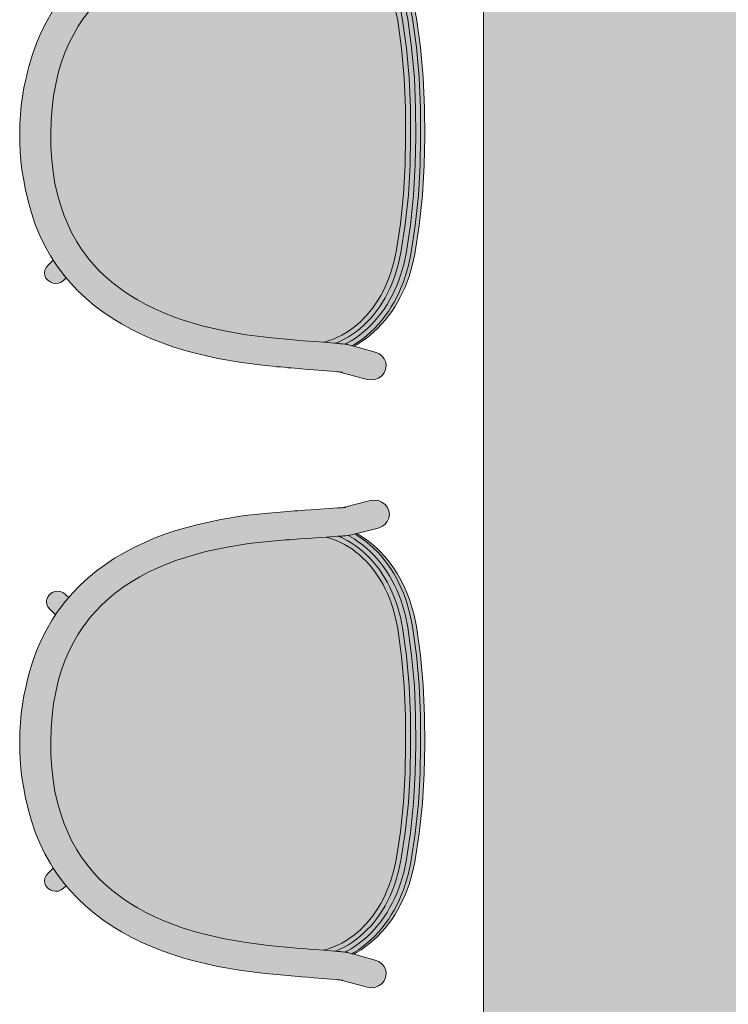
# Model space of a CAD drawing. Header units: millimetres. Extents: x 31882 to 271790, y -35693 to 24917.
# Tile 21 of 256: x 37328 to 38086, y 12211 to 13265. Entities that reach past the tile are written whole.
import ezdxf

# ---------------------------------------------------------------- set-up
doc = ezdxf.new("R2010")
doc.units = ezdxf.units.MM
doc.header["$MEASUREMENT"] = 0
for name, color, linetype, lineweight in [('02_Elevation 00', 8, 'Continuous', 9), ('08_Hatch', 140, 'Continuous', 9), ('@00 Furniture', 14, 'Continuous', 15), ('Grey', 8, 'Continuous', 9)]:
    doc.layers.add(name, color=color, linetype=linetype, lineweight=lineweight)

# ---------------------------------------------------------------- blocks, each defined once
blk = doc.blocks.new('bar chair')
at = {"layer": '08_Hatch', "true_color": 0xffffff}
h = blk.add_hatch(color=7, dxfattribs=at)
h.dxf.hatch_style = 1
h.paths.add_polyline_path([(9242.5, 11904.1), (9232.4, 11900.3), (9222.5, 11896.1), (9213, 11891.6), (9203.8, 11886.7), (9195, 11881.5), (9186.5, 11875.9), (9178.4, 11869.9), (9170.7, 11863.6), (9163.4, 11856.8), (9156.4, 11849.6), (9149.9, 11842), (9145.7, 11836.5), (9143.8, 11834), (9138.1, 11825.5), (9132.9, 11816.4), (9128.1, 11806.9), (9123.8, 11796.9), (9120, 11786.3), (9116.7, 11775.2), (9114, 11763.4), (9111.8, 11751.1), (9110.1, 11738.1), (9109.1, 11724.6), (9108.7, 11710.3), (9108.9, 11696.1), (9109.7, 11682.5), (9111.2, 11669.5), (9113.2, 11657.2), (9115.8, 11645.4), (9119, 11634.2), (9122.6, 11623.6), (9126.8, 11613.5), (9131.4, 11603.9), (9136.5, 11594.8), (9142.1, 11586.2), (9143.9, 11583.7), (9148.1, 11578.1), (9154.5, 11570.4), (9161.3, 11563.1), (9168.6, 11556.2), (9176.2, 11549.8), (9176.7, 11549.4), (9184.2, 11543.7), (9192.6, 11538), (9201.4, 11532.6), (9210.5, 11527.6), (9219.9, 11523), (9229.7, 11518.7), (9239.8, 11514.7), (9250.2, 11511), (9260.8, 11507.7), (9271.6, 11504.7), (9294.3, 11499.5), (9317.6, 11495.4), (9341.8, 11492.4), (9345.5, 11492.1), (9349.4, 11491.7), (9353.2, 11491.3), (9357, 11490.9), (9360.7, 11490.6), (9364.4, 11490.3), (9368, 11489.9), (9371.5, 11489.6), (9378.3, 11489), (9384.8, 11488.5), (9390.9, 11488), (9400.2, 11487.3), (9401.5, 11487.6), (9406.3, 11489.1), (9410.9, 11490.8), (9415.4, 11492.8), (9419.8, 11494.9), (9424, 11497.4), (9428.2, 11500), (9432.1, 11502.8), (9436, 11505.9), (9439.7, 11509.2), (9443.2, 11512.6), (9446.6, 11516.3), (9449.9, 11520.1), (9453, 11524.1), (9456, 11528.3), (9458.8, 11532.7), (9461.5, 11537.2), (9464, 11541.9), (9466.3, 11546.7), (9468.5, 11551.7), (9470.5, 11556.8), (9472.3, 11562), (9475.5, 11572.9), (9477.9, 11584.1), (9482.5, 11613.9), (9485.7, 11645.6), (9487.6, 11677.4), (9488.1, 11707.7), (9488.1, 11738), (9486.6, 11769.8), (9483.8, 11801.6), (9479.7, 11831.4), (9477.4, 11842.7), (9474.4, 11853.6), (9472.6, 11858.8), (9470.7, 11863.9), (9468.6, 11868.9), (9466.3, 11873.8), (9463.9, 11878.5), (9461.3, 11883.1), (9458.5, 11887.5), (9455.6, 11891.7), (9452.5, 11895.8), (9449.3, 11899.7), (9446, 11903.4), (9442.4, 11906.9), (9438.8, 11910.2), (9435, 11913.3), (9431.1, 11916.2), (9427, 11918.9), (9422.8, 11921.4), (9418.4, 11923.6), (9413.9, 11925.6), (9409.3, 11927.4), (9404.5, 11929), (9403.3, 11929.3), (9396.8, 11928.9), (9387.9, 11928.3), (9381.4, 11927.8), (9374.6, 11927.3), (9371, 11927.1), (9367.4, 11926.8), (9363.8, 11926.5), (9360.1, 11926.2), (9356.3, 11925.9), (9352.4, 11925.6), (9348.5, 11925.3), (9344.8, 11925), (9320.6, 11922.3), (9297.2, 11918.6), (9274.5, 11913.7), (9263.6, 11910.8), (9252.9, 11907.6)])
h.paths.add_polyline_path([(9093.5, 11807.5), (9089.1, 11795.3), (9085.4, 11782.5), (9083.3, 11773.7), (9083.1, 11772.9), (9082, 11768.5), (9080.1, 11759.6), (9078.5, 11750.3), (9077.2, 11740.7), (9076.3, 11730.9), (9075.8, 11721), (9075.5, 11711.1), (9075.6, 11701.1), (9076.1, 11691.2), (9076.8, 11681.4), (9077.9, 11671.9), (9079.4, 11662.5), (9081, 11654.3), (9081.4, 11651.8), (9084.4, 11638.5), (9088, 11625.7), (9092.2, 11613.4), (9097, 11601.7), (9102.4, 11590.5), (9108.4, 11579.9), (9111.4, 11575.2), (9114.9, 11569.8), (9122, 11560.1), (9125.2, 11556.3), (9129.6, 11551.1), (9137.6, 11542.5), (9146.2, 11534.4), (9155.1, 11526.8), (9164.5, 11519.7), (9174.2, 11513.1), (9184.3, 11507), (9194.7, 11501.3), (9205.4, 11496), (9216.4, 11491.1), (9227.7, 11486.7), (9239.2, 11482.6), (9250.9, 11478.9), (9263, 11475.6), (9287.4, 11470), (9312.5, 11465.6), (9337.9, 11462.5), (9342.2, 11462), (9346.3, 11461.6), (9350.3, 11461.2), (9354.3, 11460.9), (9358.2, 11460.5), (9362, 11460.1), (9365.8, 11459.8), (9369.5, 11459.5), (9376.6, 11458.9), (9383.4, 11458.3), (9389.7, 11457.8), (9413.7, 11455.9), (9415.3, 11455.7), (9417.6, 11455.5), (9417.6, 11455.5), (9419.6, 11455.4), (9419.9, 11455.3), (9419, 11455.4), (9418, 11455.5), (9417.7, 11455.5), (9446.9, 11447.6), (9451.1, 11447), (9455.2, 11447.5), (9459.1, 11449), (9462.5, 11451.4), (9465.1, 11454.5), (9466.7, 11458.2), (9467.3, 11462.1), (9466.8, 11466), (9465.2, 11469.7), (9462.7, 11472.8), (9459.3, 11475.3), (9455.4, 11476.8), (9432.6, 11483), (9430.7, 11483.5), (9425.8, 11484.9), (9425.5, 11484.9), (9425, 11485), (9423.3, 11485.2), (9423.2, 11485.2), (9420.8, 11485.5), (9420.1, 11485.6), (9419.3, 11485.7), (9418.2, 11485.8), (9417, 11485.9), (9415.6, 11486), (9414.1, 11486.2), (9412.6, 11486.3), (9412.6, 11486.3), (9412.4, 11486.3), (9412.2, 11486.3), (9400.2, 11487.3), (9390.9, 11488), (9384.8, 11488.5), (9378.3, 11489), (9371.5, 11489.6), (9368, 11489.9), (9364.4, 11490.3), (9360.7, 11490.6), (9357, 11490.9), (9353.2, 11491.3), (9349.4, 11491.7), (9345.5, 11492.1), (9341.8, 11492.4), (9317.6, 11495.4), (9294.3, 11499.5), (9271.6, 11504.7), (9260.8, 11507.7), (9250.2, 11511), (9239.8, 11514.7), (9229.7, 11518.7), (9219.9, 11523), (9210.5, 11527.6), (9201.4, 11532.6), (9192.6, 11538), (9184.2, 11543.7), (9176.7, 11549.4), (9176.2, 11549.8), (9168.6, 11556.2), (9161.3, 11563.1), (9154.5, 11570.4), (9148.1, 11578.1), (9143.9, 11583.7), (9142.1, 11586.2), (9136.5, 11594.8), (9131.4, 11603.9), (9126.8, 11613.5), (9122.6, 11623.6), (9119, 11634.2), (9115.8, 11645.4), (9113.2, 11657.2), (9111.2, 11669.5), (9109.7, 11682.5), (9108.9, 11696.1), (9108.7, 11710.3), (9109.1, 11724.6), (9110.1, 11738.1), (9111.8, 11751.1), (9114, 11763.4), (9116.7, 11775.2), (9120, 11786.3), (9123.8, 11796.9), (9128.1, 11806.9), (9132.9, 11816.4), (9138.1, 11825.5), (9143.8, 11834), (9145.7, 11836.5), (9149.9, 11842), (9156.4, 11849.6), (9163.4, 11856.8), (9170.7, 11863.6), (9178.4, 11869.9), (9178.9, 11870.3), (9186.5, 11875.9), (9195, 11881.5), (9203.8, 11886.7), (9213, 11891.6), (9222.5, 11896.1), (9232.4, 11900.3), (9242.5, 11904.1), (9252.9, 11907.6), (9263.6, 11910.8), (9274.5, 11913.7), (9297.2, 11918.6), (9320.6, 11922.3), (9344.8, 11925), (9348.5, 11925.3), (9352.4, 11925.6), (9356.3, 11925.9), (9360.1, 11926.2), (9363.8, 11926.5), (9367.4, 11926.8), (9371, 11927.1), (9374.6, 11927.3), (9381.4, 11927.8), (9387.9, 11928.3), (9396.8, 11928.9), (9403.3, 11929.3), (9415.3, 11930.1), (9416.4, 11930.2), (9416.4, 11930.2), (9417.2, 11930.2), (9418.7, 11930.3), (9420.1, 11930.4), (9421.3, 11930.5), (9422.4, 11930.6), (9423.3, 11930.7), (9423.9, 11930.7), (9426.4, 11931), (9428.1, 11931.2), (9428.6, 11931.3), (9428.9, 11931.3), (9433.8, 11932.6), (9435.8, 11933.1), (9458.7, 11939), (9462.6, 11940.5), (9465.9, 11942.9), (9468.5, 11946), (9470.2, 11949.6), (9470.7, 11953.6), (9470.2, 11957.5), (9468.6, 11961.1), (9466.1, 11964.3), (9462.8, 11966.7), (9458.9, 11968.3), (9454.7, 11968.8), (9450.5, 11968.3), (9421.2, 11960.8), (9421.5, 11960.8), (9423.1, 11960.9), (9423.4, 11961), (9422.5, 11960.9), (9421.2, 11960.8), (9421.2, 11960.8), (9420.2, 11960.7), (9418.8, 11960.6), (9417.2, 11960.5), (9415.5, 11960.4), (9396.2, 11959.1), (9386.9, 11958.5), (9380.1, 11958), (9373, 11957.5), (9369.3, 11957.3), (9365.5, 11957), (9361.7, 11956.7), (9357.8, 11956.4), (9353.8, 11956), (9349.7, 11955.7), (9345.7, 11955.4), (9341.4, 11955), (9315.9, 11952.2), (9290.7, 11948.2), (9266.3, 11942.9), (9254.1, 11939.7), (9242.3, 11936.2), (9230.8, 11932.3), (9219.4, 11928), (9208.4, 11923.3), (9197.6, 11918.2), (9187.1, 11912.6), (9176.9, 11906.6), (9167.1, 11900.1), (9157.7, 11893.2), (9148.6, 11885.7), (9140, 11877.8), (9131.8, 11869.3), (9127.9, 11864.7), (9124.1, 11860.3), (9117.9, 11852.2), (9117.3, 11851.3), (9116.9, 11850.8), (9116.4, 11850.1), (9115.3, 11848.5), (9113.9, 11846.4), (9113.7, 11846), (9113.7, 11846), (9110.2, 11840.8), (9104.1, 11830.2), (9098.5, 11819.1)])
h.paths.add_polyline_path([(9111.4, 11575.2), (9105.6, 11569.5), (9103.7, 11567.2), (9102.5, 11564.5), (9102.1, 11561.6), (9102.4, 11558.7), (9103.6, 11556), (9105.5, 11553.6), (9108, 11551.8), (9110.9, 11550.7), (9113.9, 11550.3), (9117.1, 11550.6), (9119.9, 11551.7), (9122.4, 11553.5), (9125.2, 11556.3), (9122, 11560.1), (9114.9, 11569.8)], flags=17)
h.paths.add_polyline_path([(9116.2, 11871.3), (9113.1, 11871), (9110.2, 11869.9), (9107.7, 11868.1), (9105.8, 11865.8), (9104.6, 11863.1), (9104.1, 11860.2), (9104.5, 11857.3), (9105.7, 11854.6), (9107.6, 11852.2), (9113.7, 11846), (9113.8, 11846.1), (9113.9, 11846.4), (9115.3, 11848.5), (9116.4, 11850.1), (9116.9, 11850.8), (9117.3, 11851.3), (9117.9, 11852.2), (9124.1, 11860.3), (9127.9, 11864.7), (9124.6, 11868), (9122.2, 11869.8), (9119.3, 11870.9)], flags=17)
h.paths.add_polyline_path([(9484.9, 11832.1), (9482.5, 11843.7), (9479.4, 11854.9), (9477.6, 11860.3), (9475.6, 11865.6), (9473.4, 11870.8), (9471.1, 11875.8), (9468.6, 11880.7), (9465.9, 11885.5), (9463, 11890.1), (9460, 11894.5), (9456.8, 11898.7), (9453.4, 11902.8), (9449.9, 11906.6), (9446.2, 11910.3), (9442.4, 11913.8), (9438.4, 11917.1), (9434.2, 11920.1), (9429.9, 11923), (9425.4, 11925.6), (9420.8, 11928), (9416.1, 11930.1), (9415.7, 11930.1), (9415.3, 11930.1), (9403.3, 11929.3), (9404.5, 11929), (9409.3, 11927.4), (9413.9, 11925.6), (9418.4, 11923.6), (9422.8, 11921.4), (9427, 11918.9), (9431.1, 11916.2), (9435, 11913.3), (9438.8, 11910.2), (9442.4, 11906.9), (9446, 11903.4), (9449.3, 11899.7), (9452.5, 11895.8), (9455.6, 11891.7), (9458.5, 11887.5), (9461.3, 11883.1), (9463.9, 11878.5), (9466.3, 11873.8), (9468.6, 11868.9), (9470.7, 11863.9), (9472.6, 11858.8), (9474.4, 11853.6), (9477.4, 11842.7), (9479.7, 11831.4), (9483.8, 11801.6), (9486.6, 11769.8), (9488.1, 11738), (9488.1, 11707.7), (9487.6, 11677.4), (9485.7, 11645.6), (9482.5, 11613.9), (9477.9, 11584.1), (9475.5, 11572.9), (9472.3, 11562), (9470.5, 11556.8), (9468.5, 11551.7), (9466.3, 11546.7), (9464, 11541.9), (9461.5, 11537.2), (9458.8, 11532.7), (9456, 11528.3), (9453, 11524.1), (9449.9, 11520.1), (9446.6, 11516.3), (9443.2, 11512.6), (9439.7, 11509.2), (9436, 11505.9), (9432.1, 11502.8), (9428.2, 11500), (9424, 11497.4), (9419.8, 11494.9), (9415.4, 11492.8), (9410.9, 11490.8), (9406.3, 11489.1), (9401.5, 11487.6), (9400.2, 11487.3), (9412.2, 11486.3), (9412.4, 11486.3), (9412.6, 11486.3), (9412.6, 11486.3), (9413, 11486.3), (9417.8, 11488.3), (9422.4, 11490.7), (9426.9, 11493.2), (9431.2, 11496), (9435.4, 11499), (9439.5, 11502.2), (9443.4, 11505.7), (9447.1, 11509.3), (9450.7, 11513.1), (9454.1, 11517.1), (9457.4, 11521.3), (9460.4, 11525.7), (9463.4, 11530.2), (9466.1, 11534.9), (9468.7, 11539.8), (9471.1, 11544.8), (9473.4, 11549.9), (9475.5, 11555.2), (9477.4, 11560.6), (9480.6, 11571.7), (9483.1, 11583.3), (9487.7, 11613.3), (9491, 11645.2), (9492.9, 11677.2), (9493.3, 11707.6), (9493.3, 11738.1), (9491.8, 11770.1), (9489, 11802.1)])
h.paths.add_polyline_path([(9490.3, 11833), (9487.9, 11844.9), (9484.7, 11856.4), (9482.8, 11862), (9480.8, 11867.5), (9478.5, 11872.8), (9476.1, 11878), (9473.5, 11883.1), (9470.7, 11888), (9467.7, 11892.8), (9464.5, 11897.4), (9461.2, 11901.8), (9457.7, 11906), (9454, 11910.1), (9450.1, 11914), (9446.1, 11917.6), (9441.9, 11921.1), (9437.5, 11924.3), (9433, 11927.3), (9428.2, 11930.1), (9426.4, 11931), (9423.9, 11930.7), (9423.3, 11930.7), (9422.4, 11930.6), (9421.3, 11930.5), (9420.1, 11930.4), (9418.7, 11930.3), (9417.2, 11930.2), (9416.7, 11930.2), (9416.4, 11930.2), (9416.1, 11930.1), (9420.8, 11928), (9425.4, 11925.6), (9429.9, 11923), (9434.2, 11920.1), (9438.4, 11917.1), (9442.4, 11913.8), (9446.2, 11910.3), (9449.9, 11906.6), (9453.4, 11902.8), (9456.8, 11898.7), (9460, 11894.5), (9463, 11890.1), (9465.9, 11885.5), (9468.6, 11880.7), (9471.1, 11875.8), (9473.4, 11870.8), (9475.6, 11865.6), (9477.6, 11860.3), (9479.4, 11854.9), (9482.5, 11843.7), (9484.9, 11832.1), (9489, 11802.1), (9491.8, 11770.1), (9493.3, 11738.1), (9493.3, 11707.6), (9492.9, 11677.2), (9491, 11645.2), (9487.7, 11613.3), (9483.1, 11583.3), (9480.6, 11571.7), (9477.4, 11560.6), (9475.5, 11555.2), (9473.4, 11549.9), (9471.1, 11544.8), (9468.7, 11539.8), (9466.1, 11534.9), (9463.4, 11530.2), (9460.4, 11525.7), (9457.4, 11521.3), (9454.1, 11517.1), (9450.7, 11513.1), (9447.1, 11509.3), (9443.4, 11505.7), (9439.5, 11502.2), (9435.4, 11499), (9431.2, 11496), (9426.9, 11493.2), (9422.4, 11490.7), (9417.8, 11488.3), (9413, 11486.3), (9413.3, 11486.2), (9413.6, 11486.2), (9414.1, 11486.2), (9415.6, 11486), (9417, 11485.9), (9418.2, 11485.8), (9419.3, 11485.7), (9420.1, 11485.6), (9420.8, 11485.5), (9423.2, 11485.2), (9425.1, 11486.2), (9429.9, 11488.9), (9434.5, 11491.8), (9438.9, 11495), (9443.2, 11498.4), (9447.3, 11502), (9451.2, 11505.8), (9454.9, 11509.8), (9458.5, 11514), (9461.9, 11518.4), (9465.1, 11522.9), (9468.2, 11527.6), (9471, 11532.5), (9473.7, 11537.5), (9476.2, 11542.7), (9478.6, 11548), (9480.7, 11553.5), (9482.7, 11559.1), (9486, 11570.5), (9488.6, 11582.4), (9493.2, 11612.7), (9496.5, 11644.8), (9498.4, 11677), (9498.9, 11707.6), (9498.8, 11738.2), (9497.4, 11770.4), (9494.5, 11802.6)])
h.paths.add_polyline_path([(9495.5, 11833.7), (9493, 11845.9), (9489.8, 11857.7), (9487.8, 11863.5), (9485.7, 11869.2), (9483.4, 11874.7), (9480.9, 11880.1), (9478.2, 11885.3), (9475.3, 11890.4), (9472.2, 11895.3), (9468.9, 11900.1), (9465.4, 11904.7), (9461.8, 11909.1), (9457.9, 11913.4), (9453.9, 11917.4), (9449.6, 11921.2), (9445.2, 11924.9), (9440.6, 11928.2), (9435.9, 11931.4), (9433.8, 11932.6), (9428.9, 11931.3), (9428.6, 11931.3), (9428.1, 11931.2), (9426.4, 11931), (9428.2, 11930.1), (9433, 11927.3), (9437.5, 11924.3), (9441.9, 11921.1), (9446.1, 11917.6), (9450.1, 11914), (9454, 11910.1), (9457.7, 11906), (9461.2, 11901.8), (9464.5, 11897.4), (9467.7, 11892.8), (9470.7, 11888), (9473.5, 11883.1), (9476.1, 11878), (9478.5, 11872.8), (9480.8, 11867.5), (9482.8, 11862), (9484.7, 11856.4), (9487.9, 11844.9), (9490.3, 11833), (9494.5, 11802.6), (9497.4, 11770.4), (9498.8, 11738.2), (9498.9, 11707.6), (9498.4, 11677), (9496.5, 11644.8), (9493.2, 11612.7), (9488.6, 11582.4), (9486, 11570.5), (9482.7, 11559.1), (9480.7, 11553.5), (9478.6, 11548), (9476.2, 11542.7), (9473.7, 11537.5), (9471, 11532.5), (9468.2, 11527.6), (9465.1, 11522.9), (9461.9, 11518.4), (9458.5, 11514), (9454.9, 11509.8), (9451.2, 11505.8), (9447.3, 11502), (9443.2, 11498.4), (9438.9, 11495), (9434.5, 11491.8), (9429.9, 11488.9), (9425.1, 11486.2), (9423.3, 11485.2), (9425, 11485), (9425.5, 11484.9), (9425.8, 11484.9), (9430.7, 11483.5), (9432.7, 11484.7), (9437.6, 11487.8), (9442.2, 11491.1), (9446.7, 11494.7), (9450.9, 11498.5), (9455, 11502.4), (9459, 11506.6), (9462.7, 11511), (9466.2, 11515.5), (9469.6, 11520.3), (9472.7, 11525.2), (9475.7, 11530.2), (9478.5, 11535.4), (9481.1, 11540.8), (9483.4, 11546.2), (9485.7, 11551.9), (9487.7, 11557.6), (9491.1, 11569.4), (9493.8, 11581.6), (9498.4, 11612.1), (9501.7, 11644.4), (9503.7, 11676.9), (9504.1, 11707.6), (9504.1, 11738.3), (9502.6, 11770.7), (9499.7, 11803.1)])
h.paths.add_polyline_path([(9499.6, 11833.7), (9497.1, 11845.9), (9493.8, 11857.7), (9491.8, 11863.5), (9489.6, 11869.1), (9487.3, 11874.7), (9484.7, 11880), (9481.9, 11885.3), (9479, 11890.4), (9475.8, 11895.3), (9472.5, 11900.1), (9468.9, 11904.7), (9465.2, 11909.1), (9461.3, 11913.4), (9457.2, 11917.4), (9452.8, 11921.2), (9448.3, 11924.8), (9443.7, 11928.2), (9438.8, 11931.4), (9435.8, 11933.1), (9433.8, 11932.6), (9435.9, 11931.4), (9440.6, 11928.2), (9445.2, 11924.9), (9449.6, 11921.2), (9453.9, 11917.4), (9457.9, 11913.4), (9461.8, 11909.1), (9465.4, 11904.7), (9468.9, 11900.1), (9472.2, 11895.3), (9475.3, 11890.4), (9478.2, 11885.3), (9480.9, 11880.1), (9483.4, 11874.7), (9485.7, 11869.2), (9487.8, 11863.5), (9489.8, 11857.7), (9493, 11845.9), (9495.5, 11833.7), (9499.7, 11803.1), (9502.6, 11770.7), (9504.1, 11738.3), (9504.1, 11707.6), (9503.7, 11676.9), (9501.7, 11644.4), (9498.4, 11612.1), (9493.8, 11581.6), (9491.1, 11569.4), (9487.7, 11557.6), (9485.7, 11551.9), (9483.4, 11546.2), (9481.1, 11540.8), (9478.5, 11535.4), (9475.7, 11530.2), (9472.7, 11525.2), (9469.6, 11520.3), (9466.2, 11515.5), (9462.7, 11511), (9459, 11506.6), (9455, 11502.4), (9450.9, 11498.5), (9446.7, 11494.7), (9442.2, 11491.1), (9437.6, 11487.8), (9432.7, 11484.7), (9430.7, 11483.5), (9432.6, 11483), (9435.7, 11484.7), (9440.6, 11487.8), (9445.3, 11491.1), (9449.9, 11494.7), (9454.2, 11498.4), (9458.4, 11502.4), (9462.4, 11506.6), (9466.2, 11511), (9469.8, 11515.5), (9473.2, 11520.2), (9476.4, 11525.1), (9479.5, 11530.2), (9482.3, 11535.4), (9484.9, 11540.7), (9487.4, 11546.2), (9489.6, 11551.8), (9491.7, 11557.6), (9495.2, 11569.3), (9497.9, 11581.5), (9502.6, 11612.1), (9506, 11644.4), (9508, 11676.8), (9508.5, 11707.5), (9508.4, 11738.2), (9506.9, 11770.7), (9504, 11803.1)])
at = {"layer": '@00 Furniture'}
for p, q in [((9421.2, 11960.8, 0), (9450.5, 11968.3, 0)), ((9450.5, 11968.3, 0), (9454.7, 11968.8, 0)), ((9454.7, 11968.8, 0), (9458.9, 11968.3, 0)), ((9462.8, 11966.7, 0), (9458.9, 11968.3, 0)), ((9361.7, 11956.7, 0), (9357.8, 11956.4, 0)), ((9365.5, 11957, 0), (9361.7, 11956.7, 0)), ((9369.3, 11957.3, 0), (9365.5, 11957, 0)), ((9373, 11957.5, 0), (9369.3, 11957.3, 0)), ((9373, 11957.5, 0), (9380.1, 11958, 0)), ((9380.1, 11958, 0), (9386.9, 11958.5, 0)), ((9396.2, 11959.1, 0), (9386.9, 11958.5, 0)), ((9415.5, 11960.4, 0), (9396.2, 11959.1, 0)), ((9417.2, 11960.5, 0), (9415.5, 11960.4, 0)), ((9418.8, 11960.6, 0), (9417.2, 11960.5, 0)), ((9420.2, 11960.7, 0), (9418.8, 11960.6, 0)), ((9421.2, 11960.8, 0), (9420.2, 11960.7, 0)), ((9421.5, 11960.8, 0), (9421.2, 11960.8, 0)), ((9422.5, 11960.9, 0), (9421.5, 11960.8, 0)), ((9423.4, 11961, 0), (9422.5, 11960.9, 0)), ((9424.1, 11961, 0), (9423.4, 11961, 0)), ((9466.1, 11964.3, 0), (9462.8, 11966.7, 0)), ((9468.6, 11961.1, 0), (9466.1, 11964.3, 0)), ((9470.2, 11957.5, 0), (9468.6, 11961.1, 0)), ((9470.7, 11953.6, 0), (9470.2, 11957.5, 0)), ((9290.7, 11948.2, 0), (9266.3, 11942.9, 0)), ((9315.9, 11952.2, 0), (9290.7, 11948.2, 0)), ((9341.4, 11955, 0), (9315.9, 11952.2, 0)), ((9345.7, 11955.4, 0), (9341.4, 11955, 0)), ((9349.7, 11955.7, 0), (9345.7, 11955.4, 0)), ((9353.8, 11956, 0), (9349.7, 11955.7, 0)), ((9357.8, 11956.4, 0), (9353.8, 11956, 0)), ((9468.5, 11946, 0), (9470.2, 11949.6, 0)), ((9470.2, 11949.6, 0), (9470.7, 11953.6, 0)), ((9242.3, 11936.2, 0), (9230.8, 11932.3, 0)), ((9254.1, 11939.7, 0), (9242.3, 11936.2, 0)), ((9266.3, 11942.9, 0), (9254.1, 11939.7, 0)), ((9458.7, 11939, 0), (9435.8, 11933.1, 0)), ((9458.7, 11939, 0), (9462.6, 11940.5, 0)), ((9462.6, 11940.5, 0), (9465.9, 11942.9, 0)), ((9465.9, 11942.9, 0), (9468.5, 11946, 0)), ((9219.4, 11928, 0), (9208.4, 11923.3, 0)), ((9230.8, 11932.3, 0), (9219.4, 11928, 0)), ((9320.6, 11922.3, 0), (9344.8, 11925, 0)), ((9344.8, 11925, 0), (9348.5, 11925.3, 0)), ((9348.5, 11925.3, 0), (9352.4, 11925.6, 0)), ((9352.4, 11925.6, 0), (9356.3, 11925.9, 0)), ((9356.3, 11925.9, 0), (9360.1, 11926.2, 0)), ((9360.1, 11926.2, 0), (9363.8, 11926.5, 0)), ((9363.8, 11926.5, 0), (9367.4, 11926.8, 0)), ((9367.4, 11926.8, 0), (9371, 11927.1, 0)), ((9371, 11927.1, 0), (9374.6, 11927.3, 0)), ((9374.6, 11927.3, 0), (9381.4, 11927.8, 0)), ((9381.4, 11927.8, 0), (9387.9, 11928.3, 0)), ((9396.8, 11928.9, 0), (9387.9, 11928.3, 0)), ((9403.3, 11929.3, 0), (9396.8, 11928.9, 0)), ((9415.3, 11930.1, 0), (9403.3, 11929.3, 0)), ((9403.3, 11929.3, 0), (9404.5, 11929, 0)), ((9404.5, 11929, 0), (9409.3, 11927.4, 0)), ((9409.3, 11927.4, 0), (9413.9, 11925.6, 0)), ((9413.9, 11925.6, 0), (9418.4, 11923.6, 0)), ((9415.3, 11930.1, 0), (9415.7, 11930.1, 0)), ((9415.7, 11930.1, 0), (9416.1, 11930.1, 0)), ((9416.1, 11930.1, 0), (9416.4, 11930.2, 0)), ((9416.1, 11930.1, 0), (9420.8, 11928, 0)), ((9416.4, 11930.2, 0), (9416.7, 11930.2, 0)), ((9416.7, 11930.2, 0), (9417.2, 11930.2, 0)), ((9417.2, 11930.2, 0), (9418.7, 11930.3, 0)), ((9418.7, 11930.3, 0), (9420.1, 11930.4, 0)), ((9420.1, 11930.4, 0), (9421.3, 11930.5, 0)), ((9420.8, 11928, 0), (9425.4, 11925.6, 0)), ((9421.3, 11930.5, 0), (9422.4, 11930.6, 0)), ((9422.4, 11930.6, 0), (9423.3, 11930.7, 0)), ((9423.3, 11930.7, 0), (9423.9, 11930.7, 0)), ((9423.9, 11930.7, 0), (9426.4, 11931, 0)), ((9425.4, 11925.6, 0), (9429.9, 11923, 0)), ((9426.4, 11931, 0), (9428.1, 11931.2, 0)), ((9428.2, 11930.1, 0), (9426.4, 11931, 0)), ((9428.6, 11931.3, 0), (9428.1, 11931.2, 0)), ((9433, 11927.3, 0), (9428.2, 11930.1, 0)), ((9428.9, 11931.3, 0), (9428.6, 11931.3, 0)), ((9433.8, 11932.6, 0), (9428.9, 11931.3, 0)), ((9437.5, 11924.3, 0), (9433, 11927.3, 0)), ((9435.8, 11933.1, 0), (9433.8, 11932.6, 0)), ((9433.8, 11932.6, 0), (9435.9, 11931.4, 0)), ((9435.8, 11933.1, 0), (9438.8, 11931.4, 0)), ((9435.9, 11931.4, 0), (9440.6, 11928.2, 0)), ((9438.8, 11931.4, 0), (9443.7, 11928.2, 0)), ((9440.6, 11928.2, 0), (9445.2, 11924.9, 0)), ((9443.7, 11928.2, 0), (9448.3, 11924.8, 0)), ((9197.6, 11918.2, 0), (9187.1, 11912.6, 0)), ((9208.4, 11923.3, 0), (9197.6, 11918.2, 0)), ((9274.5, 11913.7, 0), (9297.2, 11918.6, 0)), ((9297.2, 11918.6, 0), (9320.6, 11922.3, 0)), ((9418.4, 11923.6, 0), (9422.8, 11921.4, 0)), ((9422.8, 11921.4, 0), (9427, 11918.9, 0)), ((9427, 11918.9, 0), (9431.1, 11916.2, 0)), ((9429.9, 11923, 0), (9434.2, 11920.1, 0)), ((9431.1, 11916.2, 0), (9435, 11913.3, 0)), ((9434.2, 11920.1, 0), (9438.4, 11917.1, 0)), ((9441.9, 11921.1, 0), (9437.5, 11924.3, 0)), ((9438.4, 11917.1, 0), (9442.4, 11913.8, 0)), ((9446.1, 11917.6, 0), (9441.9, 11921.1, 0)), ((9445.2, 11924.9, 0), (9449.6, 11921.2, 0)), ((9450.1, 11914, 0), (9446.1, 11917.6, 0)), ((9448.3, 11924.8, 0), (9452.8, 11921.2, 0)), ((9449.6, 11921.2, 0), (9453.9, 11917.4, 0)), ((9452.8, 11921.2, 0), (9457.2, 11917.4, 0)), ((9453.9, 11917.4, 0), (9457.9, 11913.4, 0)), ((9457.2, 11917.4, 0), (9461.3, 11913.4, 0)), ((9176.9, 11906.6, 0), (9167.1, 11900.1, 0)), ((9187.1, 11912.6, 0), (9176.9, 11906.6, 0)), ((9232.4, 11900.3, 0), (9242.5, 11904.1, 0)), ((9242.5, 11904.1, 0), (9252.9, 11907.6, 0)), ((9252.9, 11907.6, 0), (9263.6, 11910.8, 0)), ((9263.6, 11910.8, 0), (9274.5, 11913.7, 0)), ((9435, 11913.3, 0), (9438.8, 11910.2, 0)), ((9438.8, 11910.2, 0), (9442.4, 11906.9, 0)), ((9442.4, 11913.8, 0), (9446.2, 11910.3, 0)), ((9442.4, 11906.9, 0), (9446, 11903.4, 0)), ((9446.2, 11910.3, 0), (9449.9, 11906.6, 0)), ((9449.9, 11906.6, 0), (9453.4, 11902.8, 0)), ((9454, 11910.1, 0), (9450.1, 11914, 0)), ((9457.7, 11906, 0), (9454, 11910.1, 0)), ((9461.2, 11901.8, 0), (9457.7, 11906, 0)), ((9457.9, 11913.4, 0), (9461.8, 11909.1, 0)), ((9461.3, 11913.4, 0), (9465.2, 11909.1, 0)), ((9461.8, 11909.1, 0), (9465.4, 11904.7, 0)), ((9465.2, 11909.1, 0), (9468.9, 11904.7, 0)), ((9465.4, 11904.7, 0), (9468.9, 11900.1, 0)), ((9468.9, 11904.7, 0), (9472.5, 11900.1, 0)), ((9167.1, 11900.1, 0), (9157.7, 11893.2, 0)), ((9213, 11891.6, 0), (9222.5, 11896.1, 0)), ((9222.5, 11896.1, 0), (9232.4, 11900.3, 0)), ((9446, 11903.4, 0), (9449.3, 11899.7, 0)), ((9449.3, 11899.7, 0), (9452.5, 11895.8, 0)), ((9452.5, 11895.8, 0), (9455.6, 11891.7, 0)), ((9453.4, 11902.8, 0), (9456.8, 11898.7, 0)), ((9456.8, 11898.7, 0), (9460, 11894.5, 0)), ((9460, 11894.5, 0), (9463, 11890.1, 0)), ((9464.5, 11897.4, 0), (9461.2, 11901.8, 0)), ((9467.7, 11892.8, 0), (9464.5, 11897.4, 0)), ((9468.9, 11900.1, 0), (9472.2, 11895.3, 0)), ((9472.2, 11895.3, 0), (9475.3, 11890.4, 0)), ((9472.5, 11900.1, 0), (9475.8, 11895.3, 0)), ((9475.8, 11895.3, 0), (9479, 11890.4, 0)), ((9148.6, 11885.7, 0), (9140, 11877.8, 0)), ((9157.7, 11893.2, 0), (9148.6, 11885.7, 0)), ((9195, 11881.5, 0), (9203.8, 11886.7, 0)), ((9203.8, 11886.7, 0), (9213, 11891.6, 0)), ((9455.6, 11891.7, 0), (9458.5, 11887.5, 0)), ((9458.5, 11887.5, 0), (9461.3, 11883.1, 0)), ((9461.3, 11883.1, 0), (9463.9, 11878.5, 0)), ((9463, 11890.1, 0), (9465.9, 11885.5, 0)), ((9465.9, 11885.5, 0), (9468.6, 11880.7, 0)), ((9470.7, 11888, 0), (9467.7, 11892.8, 0)), ((9473.5, 11883.1, 0), (9470.7, 11888, 0)), ((9476.1, 11878, 0), (9473.5, 11883.1, 0)), ((9475.3, 11890.4, 0), (9478.2, 11885.3, 0)), ((9478.2, 11885.3, 0), (9480.9, 11880.1, 0)), ((9479, 11890.4, 0), (9481.9, 11885.3, 0)), ((9481.9, 11885.3, 0), (9484.7, 11880, 0)), ((9140, 11877.8, 0), (9131.8, 11869.3, 0)), ((9178.9, 11870.3, 0), (9186.5, 11875.9, 0)), ((9186.5, 11875.9, 0), (9195, 11881.5, 0)), ((9463.9, 11878.5, 0), (9466.3, 11873.8, 0)), ((9466.3, 11873.8, 0), (9468.6, 11868.9, 0)), ((9468.6, 11880.7, 0), (9471.1, 11875.8, 0)), ((9471.1, 11875.8, 0), (9473.4, 11870.8, 0)), ((9478.5, 11872.8, 0), (9476.1, 11878, 0)), ((9480.8, 11867.5, 0), (9478.5, 11872.8, 0)), ((9480.9, 11880.1, 0), (9483.4, 11874.7, 0)), ((9483.4, 11874.7, 0), (9485.7, 11869.2, 0)), ((9484.7, 11880, 0), (9487.3, 11874.7, 0)), ((9487.3, 11874.7, 0), (9489.6, 11869.1, 0)), ((9104.6, 11863.1, 0), (9104.1, 11860.2, 0)), ((9105.8, 11865.8, 0), (9104.6, 11863.1, 0)), ((9107.7, 11868.1, 0), (9105.8, 11865.8, 0)), ((9110.2, 11869.9, 0), (9107.7, 11868.1, 0)), ((9113.1, 11871, 0), (9110.2, 11869.9, 0)), ((9113.1, 11871, 0), (9116.2, 11871.3, 0)), ((9116.2, 11871.3, 0), (9119.3, 11870.9, 0)), ((9122.2, 11869.8, 0), (9119.3, 11870.9, 0)), ((9124.6, 11868, 0), (9122.2, 11869.8, 0)), ((9127.9, 11864.7, 0), (9124.1, 11860.3, 0)), ((9124.6, 11868, 0), (9127.9, 11864.7, 0)), ((9131.8, 11869.3, 0), (9127.9, 11864.7, 0)), ((9163.4, 11856.8, 0), (9170.7, 11863.6, 0)), ((9170.7, 11863.6, 0), (9178.4, 11869.9, 0)), ((9178.4, 11869.9, 0), (9178.9, 11870.3, 0)), ((9468.6, 11868.9, 0), (9470.7, 11863.9, 0)), ((9470.7, 11863.9, 0), (9472.6, 11858.8, 0)), ((9473.4, 11870.8, 0), (9475.6, 11865.6, 0)), ((9475.6, 11865.6, 0), (9477.6, 11860.3, 0)), ((9482.8, 11862, 0), (9480.8, 11867.5, 0)), ((9484.7, 11856.4, 0), (9482.8, 11862, 0)), ((9485.7, 11869.2, 0), (9487.8, 11863.5, 0)), ((9487.8, 11863.5, 0), (9489.8, 11857.7, 0)), ((9489.6, 11869.1, 0), (9491.8, 11863.5, 0)), ((9491.8, 11863.5, 0), (9493.8, 11857.7, 0)), ((9104.1, 11860.2, 0), (9104.5, 11857.3, 0)), ((9104.5, 11857.3, 0), (9105.7, 11854.6, 0)), ((9105.7, 11854.6, 0), (9107.6, 11852.2, 0)), ((9113.7, 11846, 0), (9107.6, 11852.2, 0)), ((9117.3, 11851.3, 0), (9116.9, 11850.8, 0)), ((9117.3, 11851.3, 0), (9117.9, 11852.2, 0)), ((9124.1, 11860.3, 0), (9117.9, 11852.2, 0)), ((9117.9, 11852.2, 0), (9118.2, 11852.8, 0)), ((9156.4, 11849.6, 0), (9163.4, 11856.8, 0)), ((9472.6, 11858.8, 0), (9474.4, 11853.6, 0)), ((9474.4, 11853.6, 0), (9477.4, 11842.7, 0)), ((9477.6, 11860.3, 0), (9479.4, 11854.9, 0)), ((9479.4, 11854.9, 0), (9482.5, 11843.7, 0)), ((9487.9, 11844.9, 0), (9484.7, 11856.4, 0)), ((9489.8, 11857.7, 0), (9493, 11845.9, 0)), ((9493.8, 11857.7, 0), (9497.1, 11845.9, 0)), ((9110.2, 11840.8, 0), (9104.1, 11830.2, 0)), ((9113.7, 11846, 0), (9110.2, 11840.8, 0)), ((9113.8, 11846.1, 0), (9113.7, 11846, 0)), ((9113.8, 11846.1, 0), (9113.9, 11846.4, 0)), ((9113.9, 11846.4, 0), (9115.3, 11848.5, 0)), ((9115.3, 11848.5, 0), (9116.4, 11850.1, 0)), ((9116.9, 11850.8, 0), (9116.4, 11850.1, 0)), ((9145.7, 11836.5, 0), (9149.9, 11842, 0)), ((9149.9, 11842, 0), (9156.4, 11849.6, 0)), ((9477.4, 11842.7, 0), (9479.7, 11831.4, 0)), ((9482.5, 11843.7, 0), (9484.9, 11832.1, 0)), ((9490.3, 11833, 0), (9487.9, 11844.9, 0)), ((9493, 11845.9, 0), (9495.5, 11833.7, 0)), ((9497.1, 11845.9, 0), (9499.6, 11833.7, 0)), ((9104.1, 11830.2, 0), (9098.5, 11819.1, 0)), ((9138.1, 11825.5, 0), (9143.8, 11834, 0)), ((9143.8, 11834, 0), (9145.7, 11836.5, 0)), ((9479.7, 11831.4, 0), (9483.8, 11801.6, 0)), ((9484.9, 11832.1, 0), (9489, 11802.1, 0)), ((9494.5, 11802.6, 0), (9490.3, 11833, 0)), ((9495.5, 11833.7, 0), (9499.7, 11803.1, 0)), ((9499.6, 11833.7, 0), (9504, 11803.1, 0)), ((9132.9, 11816.4, 0), (9138.1, 11825.5, 0)), ((9098.5, 11819.1, 0), (9093.5, 11807.5, 0)), ((9128.1, 11806.9, 0), (9132.9, 11816.4, 0)), ((9093.5, 11807.5, 0), (9089.1, 11795.3, 0)), ((9123.8, 11796.9, 0), (9128.1, 11806.9, 0)), ((9483.8, 11801.6, 0), (9486.6, 11769.8, 0)), ((9489, 11802.1, 0), (9491.8, 11770.1, 0)), ((9497.4, 11770.4, 0), (9494.5, 11802.6, 0)), ((9499.7, 11803.1, 0), (9502.6, 11770.7, 0)), ((9504, 11803.1, 0), (9506.9, 11770.7, 0)), ((9089.1, 11795.3, 0), (9085.4, 11782.5, 0)), ((9120, 11786.3, 0), (9123.8, 11796.9, 0)), ((9085.4, 11782.5, 0), (9083.3, 11773.7, 0)), ((9116.7, 11775.2, 0), (9120, 11786.3, 0)), ((9080.1, 11759.6, 0), (9082, 11768.5, 0)), ((9082, 11768.5, 0), (9083.1, 11772.9, 0)), ((9083.1, 11772.9, 0), (9083.3, 11773.7, 0)), ((9114, 11763.4, 0), (9116.7, 11775.2, 0)), ((9486.6, 11769.8, 0), (9488.1, 11738, 0)), ((9491.8, 11770.1, 0), (9493.3, 11738.1, 0)), ((9498.8, 11738.2, 0), (9497.4, 11770.4, 0)), ((9502.6, 11770.7, 0), (9504.1, 11738.3, 0)), ((9506.9, 11770.7, 0), (9508.4, 11738.2, 0)), ((9078.5, 11750.3, 0), (9080.1, 11759.6, 0)), ((9111.8, 11751.1, 0), (9114, 11763.4, 0)), ((9077.2, 11740.7, 0), (9078.5, 11750.3, 0)), ((9110.1, 11738.1, 0), (9111.8, 11751.1, 0)), ((9076.3, 11730.9, 0), (9077.2, 11740.7, 0)), ((9109.1, 11724.6, 0), (9110.1, 11738.1, 0)), ((9488.1, 11738, 0), (9488.1, 11707.7, 0)), ((9493.3, 11738.1, 0), (9493.3, 11707.6, 0)), ((9498.9, 11707.6, 0), (9498.8, 11738.2, 0)), ((9504.1, 11738.3, 0), (9504.1, 11707.6, 0)), ((9508.4, 11738.2, 0), (9508.5, 11707.5, 0)), ((9075.8, 11721, 0), (9076.3, 11730.9, 0)), ((9075.5, 11711.1, 0), (9075.8, 11721, 0)), ((9108.7, 11710.3, 0), (9109.1, 11724.6, 0)), ((9075.6, 11701.1, 0), (9075.5, 11711.1, 0)), ((9108.9, 11696.1, 0), (9108.7, 11710.3, 0)), ((9488.1, 11707.7, 0), (9487.6, 11677.4, 0)), ((9493.3, 11707.6, 0), (9492.9, 11677.2, 0)), ((9498.4, 11677, 0), (9498.9, 11707.6, 0)), ((9504.1, 11707.6, 0), (9503.7, 11676.9, 0)), ((9508.5, 11707.5, 0), (9508, 11676.8, 0)), ((9076.1, 11691.2, 0), (9075.6, 11701.1, 0)), ((9109.7, 11682.5, 0), (9108.9, 11696.1, 0)), ((9076.8, 11681.4, 0), (9076.1, 11691.2, 0)), ((9077.9, 11671.9, 0), (9076.8, 11681.4, 0)), ((9111.2, 11669.5, 0), (9109.7, 11682.5, 0)), ((9487.6, 11677.4, 0), (9485.7, 11645.6, 0)), ((9492.9, 11677.2, 0), (9491, 11645.2, 0)), ((9496.5, 11644.8, 0), (9498.4, 11677, 0)), ((9503.7, 11676.9, 0), (9501.7, 11644.4, 0)), ((9508, 11676.8, 0), (9506, 11644.4, 0)), ((9079.4, 11662.5, 0), (9077.9, 11671.9, 0)), ((9081, 11654.3, 0), (9079.4, 11662.5, 0)), ((9113.2, 11657.2, 0), (9111.2, 11669.5, 0)), ((9081, 11654.3, 0), (9081.4, 11651.8, 0)), ((9081.4, 11651.8, 0), (9084.4, 11638.5, 0)), ((9115.8, 11645.4, 0), (9113.2, 11657.2, 0)), ((9119, 11634.2, 0), (9115.8, 11645.4, 0)), ((9485.7, 11645.6, 0), (9482.5, 11613.9, 0)), ((9491, 11645.2, 0), (9487.7, 11613.3, 0)), ((9493.2, 11612.7, 0), (9496.5, 11644.8, 0)), ((9501.7, 11644.4, 0), (9498.4, 11612.1, 0)), ((9506, 11644.4, 0), (9502.6, 11612.1, 0)), ((9084.4, 11638.5, 0), (9088, 11625.7, 0)), ((9122.6, 11623.6, 0), (9119, 11634.2, 0)), ((9088, 11625.7, 0), (9092.2, 11613.4, 0)), ((9126.8, 11613.5, 0), (9122.6, 11623.6, 0)), ((9092.2, 11613.4, 0), (9097, 11601.7, 0)), ((9131.4, 11603.9, 0), (9126.8, 11613.5, 0)), ((9482.5, 11613.9, 0), (9477.9, 11584.1, 0)), ((9487.7, 11613.3, 0), (9483.1, 11583.3, 0)), ((9488.6, 11582.4, 0), (9493.2, 11612.7, 0)), ((9498.4, 11612.1, 0), (9493.8, 11581.6, 0)), ((9502.6, 11612.1, 0), (9497.9, 11581.5, 0)), ((9097, 11601.7, 0), (9102.4, 11590.5, 0)), ((9136.5, 11594.8, 0), (9131.4, 11603.9, 0)), ((9102.4, 11590.5, 0), (9108.4, 11579.9, 0)), ((9142.1, 11586.2, 0), (9136.5, 11594.8, 0)), ((9108.4, 11579.9, 0), (9111.4, 11575.2, 0)), ((9143.9, 11583.7, 0), (9142.1, 11586.2, 0)), ((9148.1, 11578.1, 0), (9143.9, 11583.7, 0)), ((9154.5, 11570.4, 0), (9148.1, 11578.1, 0)), ((9477.9, 11584.1, 0), (9475.5, 11572.9, 0)), ((9483.1, 11583.3, 0), (9480.6, 11571.7, 0)), ((9486, 11570.5, 0), (9488.6, 11582.4, 0)), ((9493.8, 11581.6, 0), (9491.1, 11569.4, 0)), ((9497.9, 11581.5, 0), (9495.2, 11569.3, 0)), ((9103.7, 11567.2, 0), (9102.5, 11564.5, 0)), ((9105.6, 11569.5, 0), (9103.7, 11567.2, 0)), ((9105.6, 11569.5, 0), (9111.4, 11575.2, 0)), ((9111.4, 11575.2, 0), (9114.9, 11569.8, 0)), ((9114.9, 11569.8, 0), (9122, 11560.1, 0)), ((9161.3, 11563.1, 0), (9154.5, 11570.4, 0)), ((9475.5, 11572.9, 0), (9472.3, 11562, 0)), ((9480.6, 11571.7, 0), (9477.4, 11560.6, 0)), ((9482.7, 11559.1, 0), (9486, 11570.5, 0)), ((9491.1, 11569.4, 0), (9487.7, 11557.6, 0)), ((9495.2, 11569.3, 0), (9491.7, 11557.6, 0)), ((9102.5, 11564.5, 0), (9102.1, 11561.6, 0)), ((9102.1, 11561.6, 0), (9102.4, 11558.7, 0)), ((9102.4, 11558.7, 0), (9103.6, 11556, 0)), ((9122, 11560.1, 0), (9125.2, 11556.3, 0)), ((9125.2, 11556.3, 0), (9122.4, 11553.5, 0)), ((9125.2, 11556.3, 0), (9129.6, 11551.1, 0)), ((9168.6, 11556.2, 0), (9161.3, 11563.1, 0)), ((9176.2, 11549.8, 0), (9168.6, 11556.2, 0)), ((9470.5, 11556.8, 0), (9468.5, 11551.7, 0)), ((9472.3, 11562, 0), (9470.5, 11556.8, 0)), ((9477.4, 11560.6, 0), (9475.5, 11555.2, 0)), ((9480.7, 11553.5, 0), (9482.7, 11559.1, 0)), ((9487.7, 11557.6, 0), (9485.7, 11551.9, 0)), ((9491.7, 11557.6, 0), (9489.6, 11551.8, 0)), ((9103.6, 11556, 0), (9105.5, 11553.6, 0)), ((9105.5, 11553.6, 0), (9108, 11551.8, 0)), ((9110.9, 11550.7, 0), (9108, 11551.8, 0)), ((9113.9, 11550.3, 0), (9110.9, 11550.7, 0)), ((9117.1, 11550.6, 0), (9113.9, 11550.3, 0)), ((9117.1, 11550.6, 0), (9119.9, 11551.7, 0)), ((9119.9, 11551.7, 0), (9122.4, 11553.5, 0)), ((9129.6, 11551.1, 0), (9137.6, 11542.5, 0)), ((9176.7, 11549.4, 0), (9176.2, 11549.8, 0)), ((9184.2, 11543.7, 0), (9176.7, 11549.4, 0)), ((9466.3, 11546.7, 0), (9464, 11541.9, 0)), ((9468.5, 11551.7, 0), (9466.3, 11546.7, 0)), ((9473.4, 11549.9, 0), (9471.1, 11544.8, 0)), ((9475.5, 11555.2, 0), (9473.4, 11549.9, 0)), ((9476.2, 11542.7, 0), (9478.6, 11548, 0)), ((9478.6, 11548, 0), (9480.7, 11553.5, 0)), ((9483.4, 11546.2, 0), (9481.1, 11540.8, 0)), ((9485.7, 11551.9, 0), (9483.4, 11546.2, 0)), ((9487.4, 11546.2, 0), (9484.9, 11540.7, 0)), ((9489.6, 11551.8, 0), (9487.4, 11546.2, 0)), ((9137.6, 11542.5, 0), (9146.2, 11534.4, 0)), ((9192.6, 11538, 0), (9184.2, 11543.7, 0)), ((9201.4, 11532.6, 0), (9192.6, 11538, 0)), ((9461.5, 11537.2, 0), (9458.8, 11532.7, 0)), ((9464, 11541.9, 0), (9461.5, 11537.2, 0)), ((9468.7, 11539.8, 0), (9466.1, 11534.9, 0)), ((9471.1, 11544.8, 0), (9468.7, 11539.8, 0)), ((9471, 11532.5, 0), (9473.7, 11537.5, 0)), ((9473.7, 11537.5, 0), (9476.2, 11542.7, 0)), ((9478.5, 11535.4, 0), (9475.7, 11530.2, 0)), ((9481.1, 11540.8, 0), (9478.5, 11535.4, 0)), ((9482.3, 11535.4, 0), (9479.5, 11530.2, 0)), ((9484.9, 11540.7, 0), (9482.3, 11535.4, 0)), ((9146.2, 11534.4, 0), (9155.1, 11526.8, 0)), ((9155.1, 11526.8, 0), (9164.5, 11519.7, 0)), ((9210.5, 11527.6, 0), (9201.4, 11532.6, 0)), ((9219.9, 11523, 0), (9210.5, 11527.6, 0)), ((9456, 11528.3, 0), (9453, 11524.1, 0)), ((9458.8, 11532.7, 0), (9456, 11528.3, 0)), ((9460.4, 11525.7, 0), (9457.4, 11521.3, 0)), ((9463.4, 11530.2, 0), (9460.4, 11525.7, 0)), ((9466.1, 11534.9, 0), (9463.4, 11530.2, 0)), ((9465.1, 11522.9, 0), (9468.2, 11527.6, 0)), ((9468.2, 11527.6, 0), (9471, 11532.5, 0)), ((9472.7, 11525.2, 0), (9469.6, 11520.3, 0)), ((9475.7, 11530.2, 0), (9472.7, 11525.2, 0)), ((9476.4, 11525.1, 0), (9473.2, 11520.2, 0)), ((9479.5, 11530.2, 0), (9476.4, 11525.1, 0)), ((9164.5, 11519.7, 0), (9174.2, 11513.1, 0)), ((9229.7, 11518.7, 0), (9219.9, 11523, 0)), ((9239.8, 11514.7, 0), (9229.7, 11518.7, 0)), ((9250.2, 11511, 0), (9239.8, 11514.7, 0)), ((9446.6, 11516.3, 0), (9443.2, 11512.6, 0)), ((9449.9, 11520.1, 0), (9446.6, 11516.3, 0)), ((9453, 11524.1, 0), (9449.9, 11520.1, 0)), ((9454.1, 11517.1, 0), (9450.7, 11513.1, 0)), ((9457.4, 11521.3, 0), (9454.1, 11517.1, 0)), ((9458.5, 11514, 0), (9461.9, 11518.4, 0)), ((9461.9, 11518.4, 0), (9465.1, 11522.9, 0)), ((9466.2, 11515.5, 0), (9462.7, 11511, 0)), ((9469.6, 11520.3, 0), (9466.2, 11515.5, 0)), ((9469.8, 11515.5, 0), (9466.2, 11511, 0)), ((9473.2, 11520.2, 0), (9469.8, 11515.5, 0)), ((9174.2, 11513.1, 0), (9184.3, 11507, 0)), ((9184.3, 11507, 0), (9194.7, 11501.3, 0)), ((9260.8, 11507.7, 0), (9250.2, 11511, 0)), ((9271.6, 11504.7, 0), (9260.8, 11507.7, 0)), ((9294.3, 11499.5, 0), (9271.6, 11504.7, 0)), ((9436, 11505.9, 0), (9432.1, 11502.8, 0)), ((9439.7, 11509.2, 0), (9436, 11505.9, 0)), ((9443.4, 11505.7, 0), (9439.5, 11502.2, 0)), ((9443.2, 11512.6, 0), (9439.7, 11509.2, 0)), ((9447.1, 11509.3, 0), (9443.4, 11505.7, 0)), ((9450.7, 11513.1, 0), (9447.1, 11509.3, 0)), ((9447.3, 11502, 0), (9451.2, 11505.8, 0)), ((9451.2, 11505.8, 0), (9454.9, 11509.8, 0)), ((9454.9, 11509.8, 0), (9458.5, 11514, 0)), ((9459, 11506.6, 0), (9455, 11502.4, 0)), ((9462.4, 11506.6, 0), (9458.4, 11502.4, 0)), ((9462.7, 11511, 0), (9459, 11506.6, 0)), ((9466.2, 11511, 0), (9462.4, 11506.6, 0)), ((9194.7, 11501.3, 0), (9205.4, 11496, 0)), ((9205.4, 11496, 0), (9216.4, 11491.1, 0)), ((9317.6, 11495.4, 0), (9294.3, 11499.5, 0)), ((9341.8, 11492.4, 0), (9317.6, 11495.4, 0)), ((9419.8, 11494.9, 0), (9415.4, 11492.8, 0)), ((9424, 11497.4, 0), (9419.8, 11494.9, 0)), ((9426.9, 11493.2, 0), (9422.4, 11490.7, 0)), ((9428.2, 11500, 0), (9424, 11497.4, 0)), ((9431.2, 11496, 0), (9426.9, 11493.2, 0)), ((9432.1, 11502.8, 0), (9428.2, 11500, 0)), ((9435.4, 11499, 0), (9431.2, 11496, 0)), ((9434.5, 11491.8, 0), (9438.9, 11495, 0)), ((9439.5, 11502.2, 0), (9435.4, 11499, 0)), ((9438.9, 11495, 0), (9443.2, 11498.4, 0)), ((9446.7, 11494.7, 0), (9442.2, 11491.1, 0)), ((9443.2, 11498.4, 0), (9447.3, 11502, 0)), ((9449.9, 11494.7, 0), (9445.3, 11491.1, 0)), ((9450.9, 11498.5, 0), (9446.7, 11494.7, 0)), ((9454.2, 11498.4, 0), (9449.9, 11494.7, 0)), ((9455, 11502.4, 0), (9450.9, 11498.5, 0)), ((9458.4, 11502.4, 0), (9454.2, 11498.4, 0)), ((9216.4, 11491.1, 0), (9227.7, 11486.7, 0)), ((9227.7, 11486.7, 0), (9239.2, 11482.6, 0)), ((9239.2, 11482.6, 0), (9250.9, 11478.9, 0)), ((9345.5, 11492.1, 0), (9341.8, 11492.4, 0)), ((9349.4, 11491.7, 0), (9345.5, 11492.1, 0)), ((9353.2, 11491.3, 0), (9349.4, 11491.7, 0)), ((9357, 11490.9, 0), (9353.2, 11491.3, 0)), ((9360.7, 11490.6, 0), (9357, 11490.9, 0)), ((9364.4, 11490.3, 0), (9360.7, 11490.6, 0)), ((9368, 11489.9, 0), (9364.4, 11490.3, 0)), ((9371.5, 11489.6, 0), (9368, 11489.9, 0)), ((9378.3, 11489, 0), (9371.5, 11489.6, 0)), ((9384.8, 11488.5, 0), (9378.3, 11489, 0)), ((9390.9, 11488, 0), (9384.8, 11488.5, 0)), ((9390.9, 11488, 0), (9400.2, 11487.3, 0)), ((9401.5, 11487.6, 0), (9400.2, 11487.3, 0)), ((9400.2, 11487.3, 0), (9412.2, 11486.3, 0)), ((9406.3, 11489.1, 0), (9401.5, 11487.6, 0)), ((9410.9, 11490.8, 0), (9406.3, 11489.1, 0)), ((9415.4, 11492.8, 0), (9410.9, 11490.8, 0)), ((9412.4, 11486.3, 0), (9412.2, 11486.3, 0)), ((9412.6, 11486.3, 0), (9412.4, 11486.3, 0)), ((9412.6, 11486.3, 0), (9412.6, 11486.3, 0)), ((9413, 11486.3, 0), (9412.6, 11486.3, 0)), ((9417.8, 11488.3, 0), (9413, 11486.3, 0)), ((9413.3, 11486.2, 0), (9413, 11486.3, 0)), ((9413.6, 11486.2, 0), (9413.3, 11486.2, 0)), ((9414.1, 11486.2, 0), (9413.6, 11486.2, 0)), ((9415.6, 11486, 0), (9414.1, 11486.2, 0)), ((9417, 11485.9, 0), (9415.6, 11486, 0)), ((9418.2, 11485.8, 0), (9417, 11485.9, 0)), ((9422.4, 11490.7, 0), (9417.8, 11488.3, 0)), ((9419.3, 11485.7, 0), (9418.2, 11485.8, 0)), ((9420.1, 11485.6, 0), (9419.3, 11485.7, 0)), ((9420.8, 11485.5, 0), (9420.1, 11485.6, 0)), ((9420.8, 11485.5, 0), (9423.2, 11485.2, 0)), ((9423.2, 11485.2, 0), (9423.3, 11485.2, 0)), ((9423.3, 11485.2, 0), (9425.1, 11486.2, 0)), ((9423.3, 11485.2, 0), (9425, 11485, 0)), ((9425, 11485, 0), (9425.5, 11484.9, 0)), ((9425.1, 11486.2, 0), (9429.9, 11488.9, 0)), ((9425.5, 11484.9, 0), (9425.8, 11484.9, 0)), ((9425.8, 11484.9, 0), (9430.7, 11483.5, 0)), ((9429.9, 11488.9, 0), (9434.5, 11491.8, 0)), ((9432.7, 11484.7, 0), (9430.7, 11483.5, 0)), ((9430.7, 11483.5, 0), (9432.6, 11483, 0)), ((9435.7, 11484.7, 0), (9432.6, 11483, 0)), ((9432.6, 11483, 0), (9455.4, 11476.8, 0)), ((9437.6, 11487.8, 0), (9432.7, 11484.7, 0)), ((9440.6, 11487.8, 0), (9435.7, 11484.7, 0)), ((9442.2, 11491.1, 0), (9437.6, 11487.8, 0)), ((9445.3, 11491.1, 0), (9440.6, 11487.8, 0)), ((9250.9, 11478.9, 0), (9263, 11475.6, 0)), ((9263, 11475.6, 0), (9287.4, 11470, 0)), ((9459.3, 11475.3, 0), (9455.4, 11476.8, 0)), ((9462.7, 11472.8, 0), (9459.3, 11475.3, 0)), ((9465.2, 11469.7, 0), (9462.7, 11472.8, 0)), ((9287.4, 11470, 0), (9312.5, 11465.6, 0)), ((9312.5, 11465.6, 0), (9337.9, 11462.5, 0)), ((9337.9, 11462.5, 0), (9342.2, 11462, 0)), ((9342.2, 11462, 0), (9346.3, 11461.6, 0)), ((9346.3, 11461.6, 0), (9350.3, 11461.2, 0)), ((9466.8, 11466, 0), (9465.2, 11469.7, 0)), ((9466.7, 11458.2, 0), (9467.3, 11462.1, 0)), ((9467.3, 11462.1, 0), (9466.8, 11466, 0)), ((9350.3, 11461.2, 0), (9354.3, 11460.9, 0)), ((9354.3, 11460.9, 0), (9358.2, 11460.5, 0)), ((9358.2, 11460.5, 0), (9362, 11460.1, 0)), ((9362, 11460.1, 0), (9365.8, 11459.8, 0)), ((9365.8, 11459.8, 0), (9369.5, 11459.5, 0)), ((9376.6, 11458.9, 0), (9369.5, 11459.5, 0)), ((9383.4, 11458.3, 0), (9376.6, 11458.9, 0)), ((9389.7, 11457.8, 0), (9383.4, 11458.3, 0)), ((9389.7, 11457.8, 0), (9413.7, 11455.9, 0)), ((9413.7, 11455.9, 0), (9415.3, 11455.7, 0)), ((9415.3, 11455.7, 0), (9416.7, 11455.6, 0)), ((9416.7, 11455.6, 0), (9417.7, 11455.5, 0)), ((9446.9, 11447.6, 0), (9417.7, 11455.5, 0)), ((9417.7, 11455.5, 0), (9418, 11455.5, 0)), ((9418, 11455.5, 0), (9419, 11455.4, 0)), ((9419, 11455.4, 0), (9419.9, 11455.3, 0)), ((9419.9, 11455.3, 0), (9420.6, 11455.2, 0)), ((9459.1, 11449, 0), (9462.5, 11451.4, 0)), ((9462.5, 11451.4, 0), (9465.1, 11454.5, 0)), ((9465.1, 11454.5, 0), (9466.7, 11458.2, 0)), ((9451.1, 11447, 0), (9446.9, 11447.6, 0)), ((9455.2, 11447.5, 0), (9451.1, 11447, 0)), ((9455.2, 11447.5, 0), (9459.1, 11449, 0))]:
    blk.add_line(p, q, dxfattribs=at)
blk = doc.blocks.new('bar stools')
at = {"layer": '02_Elevation 00'}
for p in [(0, 1432.4), (0, 782)]:
    blk.add_blockref('bar chair', p, dxfattribs=at)
blk = doc.blocks.new('r4ttwt')
at = {"layer": 'Grey', "ltscale": 0.25}
h = blk.add_hatch(color=255, dxfattribs=at)
h.dxf.hatch_style = 1
edge = h.paths.add_edge_path()
edge.add_line((1719056.187, -78756.588), (1718972.187, -78756.588))
edge.add_arc((1718972.187, -78798.588), 42, 90, 180)
edge.add_line((1718930.187, -78798.588), (1718930.187, -78948.16))
edge.add_arc((1718972.187, -78948.16), 42, 180, 270)
edge.add_line((1718972.187, -78990.16), (1719002.187, -78990.16))
edge.add_line((1719002.187, -78990.16), (1719002.187, -78972.16))
edge.add_line((1719002.187, -78972.16), (1718972.187, -78972.16))
edge.add_arc((1718972.187, -78948.16), 24, 180, 270, ccw=False)
edge.add_line((1718948.187, -78948.16), (1718948.187, -78798.588))
edge.add_arc((1718972.187, -78798.588), 24, 90, 180, ccw=False)
edge.add_line((1718972.187, -78774.588), (1719056.187, -78774.588))
edge.add_line((1719056.187, -78774.588), (1719056.187, -78756.588))
at = {"layer": 'Grey', "color": 14, "ltscale": 0.25}
blk.add_lwpolyline([(1719056.187, -78756.588), (1718972.187, -78756.588, 0.414214), (1718930.187, -78798.588), (1718930.187, -78948.16, 0.414214), (1718972.187, -78990.16), (1719002.187, -78990.16), (1719002.187, -78972.16), (1718972.187, -78972.16, -0.414214), (1718948.187, -78948.16), (1718948.187, -78798.588, -0.414214), (1718972.187, -78774.588), (1719056.187, -78774.588)], format="xyb", close=True, dxfattribs=at)

msp = doc.modelspace()

# ---------------------------------------------------------------- block references
at = {"xscale": 25.4, "yscale": 25.4, "zscale": 25.4}
msp.add_blockref('r4ttwt', (-43623003, 2015376.2), dxfattribs=at)
at = {"layer": '02_Elevation 00'}
msp.add_blockref('bar stools', (28252.6, 0), dxfattribs=at)

doc.saveas('drawing.dxf')
